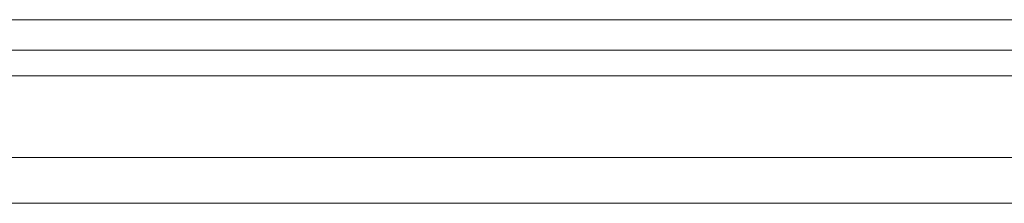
# Model space of a CAD drawing. Header units: millimetres. Extents: x -5998 to 63709, y -2391 to 8822.
# Tile 8 of 256: x -2677 to -2032, y 4478 to 4598. Entities that reach past the tile are written whole.
import ezdxf

# ---------------------------------------------------------------- set-up
doc = ezdxf.new("R2010")
doc.units = ezdxf.units.MM
doc.layers.add('A-GENM', color=13, linetype='Continuous', lineweight=18)

# ---------------------------------------------------------------- blocks, each defined once
blk = doc.blocks.new('ORNAMENTO 2 - ORNAMENTO 2-4325827-ELEVAÇÃO 3 - MANTER _ DEMOLIR')
at = {"layer": 'A-GENM'}
for p, q in [((2031.11, 4597.98), (-3449, 4597.98)), ((1381.11, 4577.98), (-3419, 4577.98)), ((1381.11, 4561.32), (-2814.05, 4561.32)), ((1381.11, 4507.75), (-2814.05, 4507.75)), ((1381.11, 4477.75), (-2814.05, 4477.75))]:
    blk.add_line(p, q, dxfattribs=at)

msp = doc.modelspace()

# ---------------------------------------------------------------- block references
at = {"layer": 'A-GENM'}
msp.add_blockref('ORNAMENTO 2 - ORNAMENTO 2-4325827-ELEVAÇÃO 3 - MANTER _ DEMOLIR', (0, 0), dxfattribs=at)

doc.saveas('drawing.dxf')
